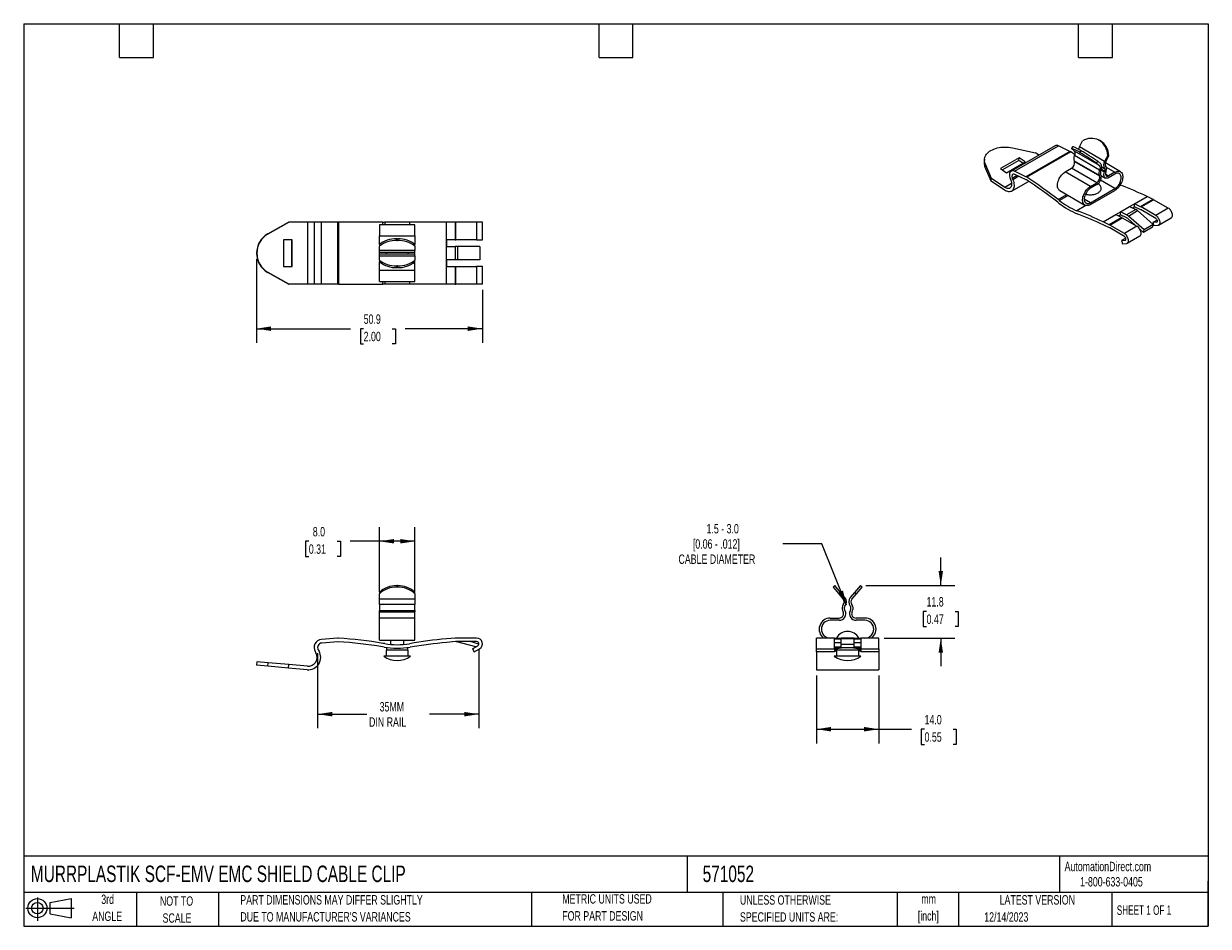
# Model space of a CAD drawing. Header units: millimetres. Extents: x 6 to 273, y 6 to 210.
import ezdxf

# ---------------------------------------------------------------- set-up
doc = ezdxf.new("R2010")
doc.units = ezdxf.units.MM
doc.layers.add('DIMENSIONS', color=140, linetype='Continuous', lineweight=25)
doc.layers.add('TEXT', color=140, linetype='Continuous', lineweight=25)
doc.layers.add('SLD-DEFPOINTS', color=7, linetype='Continuous')
doc.styles.add('SLDTEXTSTYLE0', font='TXT', dxfattribs={"width": 0.7})
doc.styles.add('SLDTEXTSTYLE1', font='TXT', dxfattribs={"width": 0.65})
doc.dimstyles.new('SLDDIMSTYLE0', dxfattribs={"dimtxt": 2.158008, "dimasz": 3.302, "dimexe": 0, "dimexo": 0.0625, "dimgap": 0.539502, "dimtad": 0, "dimtih": 1, "dimtoh": 1, "dimrnd": 1e-09, "dimzin": 12, "dimdsep": 46, "dimtxsty": 'SLDTEXTSTYLE0', "dimsah": 1, "dimcen": 0.09, "dimadec": 0, "dimazin": 3, "dimtfac": 1, "dimtofl": 0, "dimtmove": 0, "dimatfit": 3, "dimfxl": 0, "dimfrac": 2, "dimtolj": 1, "dimtzin": 12, "dimarcsym": 0})
doc.dimstyles.new('SLDDIMSTYLE1', dxfattribs={"dimtxt": 2.158008, "dimasz": 3.302, "dimexe": 0, "dimexo": 0.0625, "dimgap": 0.539502, "dimtad": 0, "dimtih": 1, "dimtoh": 1, "dimrnd": 1e-09, "dimzin": 4, "dimdsep": 46, "dimtxsty": 'SLDTEXTSTYLE0', "dimsah": 1, "dimcen": 0.09, "dimadec": 0, "dimazin": 1, "dimtfac": 1, "dimtofl": 0, "dimtmove": 0, "dimatfit": 3, "dimfxl": 0, "dimfrac": 2, "dimtolj": 1, "dimtzin": 12, "dimarcsym": 0})
doc.dimstyles.new('SLDDIMSTYLE2', dxfattribs={"dimtxt": 2.158008, "dimasz": 3.302, "dimexe": 0, "dimexo": 0.0625, "dimgap": 0.539502, "dimtad": 0, "dimtih": 1, "dimtoh": 1, "dimrnd": 1e-09, "dimzin": 12, "dimdsep": 46, "dimtxsty": 'SLDTEXTSTYLE0', "dimsah": 1, "dimcen": 0, "dimadec": 0, "dimazin": 3, "dimtfac": 1, "dimtofl": 0, "dimtmove": 0, "dimatfit": 3, "dimfxl": 0, "dimfrac": 2, "dimtolj": 1, "dimtzin": 12, "dimarcsym": 0})
doc.dimstyles.new('SLDDIMSTYLE3', dxfattribs={"dimtxt": 2.158008, "dimasz": 3.302, "dimexe": 0, "dimexo": 0.0625, "dimgap": 0.539502, "dimtad": 0, "dimtih": 1, "dimtoh": 1, "dimrnd": 1e-09, "dimzin": 12, "dimdsep": 46, "dimtxsty": 'SLDTEXTSTYLE0', "dimsah": 1, "dimcen": 0.09, "dimadec": 0, "dimazin": 3, "dimtfac": 1, "dimtmove": 0, "dimatfit": 0, "dimfxl": 0, "dimfrac": 2, "dimtolj": 1, "dimtzin": 12, "dimarcsym": 0})

# ---------------------------------------------------------------- blocks, each defined once
blk = doc.blocks.new('Block11')
at = {"color": 7, "linetype": 'Continuous', "lineweight": 18}
for p, q in [((0, 2.88), (10.87, 2.88)), ((2.59, 5.31), (2.59, 0)), ((5.48, 4.17), (10.18, 5.03)), ((5.48, 1.6), (5.48, 4.17)), ((10.18, 5.03), (10.18, 0.73)), ((5.48, 1.6), (10.18, 0.73))]:
    blk.add_line(p, q, dxfattribs=at)
for radius in [2.15, 1.29]:
    blk.add_circle((2.59, 2.88), radius, dxfattribs=at)
blk = doc.blocks.new('Block12')
at = {"layer": 'SLD-DEFPOINTS'}
blk.add_blockref('Block11', (0, 0), dxfattribs=at)
blk = doc.blocks.new('_D')
at = {"layer": 'DIMENSIONS'}
for p, q in [((72.53, 67.85), (72.53, 50.93)), ((108.83, 68.66), (108.83, 50.93)), ((72.53, 54.11), (83.62, 54.11)), ((108.83, 54.11), (97.71, 54.11))]:
    blk.add_line(p, q, dxfattribs=at)
for points in [[(72.53, 54.11), (75.83, 53.6), (75.83, 54.61)], [(108.83, 54.11), (105.53, 54.61), (105.53, 53.6)]]:
    blk.add_solid(points, dxfattribs=at)
at = {"layer": 'DIMENSIONS', "char_height": 2.117, "attachment_point": 1, "style": 'SLDTEXTSTYLE0'}
for s, insert in [('35MM', (86.49, 56.83)), ('DIN RAIL', (84.1, 53.4))]:
    blk.add_mtext(s, dxfattribs=dict(at, insert=insert))
blk = doc.blocks.new('_D_1')
at = {"layer": 'DIMENSIONS'}
for p, q in [((86.44, 81.62), (86.44, 96.21)), ((94.44, 81.62), (94.44, 96.21)), ((70.54, 93.03), (69.81, 93.03)), ((69.81, 93.03), (69.81, 89.6)), ((76.95, 93.03), (77.68, 93.03)), ((77.68, 93.03), (77.68, 89.6)), ((86.44, 93.03), (79.88, 93.03)), ((94.44, 93.03), (86.44, 93.03)), ((69.81, 89.6), (70.54, 89.6)), ((77.68, 89.6), (76.95, 89.6))]:
    blk.add_line(p, q, dxfattribs=at)
for points in [[(86.44, 93.03), (89.74, 92.53), (89.74, 93.54)], [(94.44, 93.03), (91.13, 93.54), (91.13, 92.53)]]:
    blk.add_solid(points, dxfattribs=at)
at = {"layer": 'DIMENSIONS', "char_height": 2.117, "attachment_point": 1, "style": 'SLDTEXTSTYLE0'}
for s, insert in [('8.0', (71.44, 96.25)), ('0.31', (70.54, 92.33))]:
    blk.add_mtext(s, dxfattribs=dict(at, insert=insert))
blk = doc.blocks.new('_D_2')
at = {"layer": 'DIMENSIONS'}
for p, q in [((184.84, 62.84), (184.84, 47.54)), ((198.84, 62.84), (198.84, 47.54)), ((184.84, 50.72), (198.84, 50.72)), ((198.84, 50.72), (206.24, 50.72)), ((209.17, 50.72), (208.44, 50.72)), ((208.44, 50.72), (208.44, 47.29)), ((215.58, 50.72), (216.3, 50.72)), ((216.3, 50.72), (216.3, 47.29)), ((208.44, 47.29), (209.17, 47.29)), ((216.3, 47.29), (215.58, 47.29))]:
    blk.add_line(p, q, dxfattribs=at)
for points in [[(184.84, 50.72), (188.14, 50.21), (188.14, 51.23)], [(198.84, 50.72), (195.54, 51.23), (195.54, 50.21)]]:
    blk.add_solid(points, dxfattribs=at)
at = {"layer": 'DIMENSIONS', "char_height": 2.117, "attachment_point": 1, "style": 'SLDTEXTSTYLE0'}
for s, insert in [('14.0', (209.17, 53.93)), ('0.55', (209.17, 50.02))]:
    blk.add_mtext(s, dxfattribs=dict(at, insert=insert))
blk = doc.blocks.new('_D_3')
at = {"layer": 'DIMENSIONS'}
for p, q in [((186.04, 92.47), (177.25, 92.47)), ((191.56, 78.67), (186.04, 92.47))]:
    blk.add_line(p, q, dxfattribs=at)
blk.add_solid([(191.56, 78.67), (190.81, 81.92), (189.86, 81.54)], dxfattribs=at)
at = {"layer": 'DIMENSIONS', "attachment_point": 1, "style": 'SLDTEXTSTYLE0'}
for s, insert, char_height in [('1.5 - 3.0', (160.08, 96.92), 2.117), ('[0.06 - .012]', (157.01, 93.49), 2.1167), ('CABLE DIAMETER', (153.77, 90.06), 2.1167)]:
    blk.add_mtext(s, dxfattribs=dict(at, insert=insert, char_height=char_height))
blk = doc.blocks.new('_D_4')
at = {"layer": 'DIMENSIONS'}
for p, q in [((212.82, 83.06), (212.82, 89.41)), ((195.98, 83.06), (216, 83.06)), ((209.62, 77.25), (208.89, 77.25)), ((208.89, 77.25), (208.89, 73.82)), ((216.03, 77.25), (216.75, 77.25)), ((216.75, 77.25), (216.75, 73.82)), ((208.89, 73.82), (209.62, 73.82)), ((216.75, 73.82), (216.03, 73.82)), ((200.11, 71.23), (216, 71.23)), ((212.82, 71.23), (212.82, 64.88))]:
    blk.add_line(p, q, dxfattribs=at)
for points in [[(212.82, 83.06), (213.33, 86.36), (212.32, 86.36)], [(212.82, 71.23), (212.32, 67.93), (213.33, 67.93)]]:
    blk.add_solid(points, dxfattribs=at)
at = {"layer": 'DIMENSIONS', "char_height": 2.117, "attachment_point": 1, "style": 'SLDTEXTSTYLE0'}
for s, insert in [('11.8', (209.62, 80.46)), ('0.47', (209.62, 76.55))]:
    blk.add_mtext(s, dxfattribs=dict(at, insert=insert))
blk = doc.blocks.new('_D_5')
at = {"layer": 'DIMENSIONS'}
for p, q in [((58.76, 156.62), (58.76, 137.71)), ((109.63, 149.62), (109.63, 137.71)), ((58.76, 140.89), (79.96, 140.89)), ((82.89, 140.89), (82.16, 140.89)), ((82.16, 140.89), (82.16, 137.46)), ((89.3, 140.89), (90.02, 140.89)), ((90.02, 140.89), (90.02, 137.46)), ((109.63, 140.89), (92.22, 140.89)), ((82.16, 137.46), (82.89, 137.46)), ((90.02, 137.46), (89.3, 137.46))]:
    blk.add_line(p, q, dxfattribs=at)
for points in [[(58.76, 140.89), (62.06, 140.38), (62.06, 141.4)], [(109.63, 140.89), (106.33, 141.4), (106.33, 140.38)]]:
    blk.add_solid(points, dxfattribs=at)
at = {"layer": 'DIMENSIONS', "char_height": 2.117, "attachment_point": 1, "style": 'SLDTEXTSTYLE0'}
for s, insert in [('50.9', (82.89, 144.1)), ('2.00', (82.89, 140.19))]:
    blk.add_mtext(s, dxfattribs=dict(at, insert=insert))

msp = doc.modelspace()

# ---------------------------------------------------------------- linework, layer by layer
for p, q in [((238.54, 182.061), (228.64, 176.346)), ((228.961, 181.585), (234.122, 180.443)), ((229.429, 176.316), (239.329, 182.031)), ((241.886, 180.813), (239.329, 182.031)), ((242.495, 181.861), (242.224, 181.442)), ((242.921, 180.885), (242.224, 181.442)), ((244.041, 181.795), (244.738, 183.156)), ((249.698, 178.529), (244.041, 181.795)), ((248.297, 183.409), (248.027, 183.515)), ((248.429, 183.325), (248.522, 183.272)), ((248.429, 183.325), (248.703, 183.218)), ((248.79, 183.167), (248.522, 183.272)), ((248.703, 183.218), (248.79, 183.167)), ((222.649, 179.024), (222.6, 178.402)), ((230.442, 179.366), (226.234, 176.937)), ((230.392, 178.743), (226.707, 176.616)), ((230.392, 178.743), (230.442, 179.366)), ((231.293, 178.133), (230.392, 178.743)), ((231.815, 178.434), (230.442, 179.366)), ((241.886, 180.813), (231.986, 175.098)), ((242.069, 180.708), (232.17, 174.993)), ((234.864, 179.939), (234.122, 180.443)), ((242.822, 178.701), (248.479, 175.435)), ((242.908, 178.547), (242.822, 178.701)), ((248.578, 177.62), (242.921, 180.885)), ((248.587, 176.589), (242.93, 179.855)), ((244.099, 180.561), (244.367, 180.981)), ((244.188, 180.509), (244.099, 180.561)), ((244.462, 180.926), (244.188, 180.509)), ((244.462, 180.926), (244.367, 180.981)), ((250.395, 179.89), (249.698, 178.529)), ((249.969, 178.423), (250.666, 179.784)), ((250.395, 179.89), (250.666, 179.784)), ((222.769, 177.417), (222.818, 178.039)), ((224.173, 174.106), (222.769, 177.417)), ((224.223, 174.728), (222.818, 178.039)), ((226.234, 176.937), (227.608, 176.005)), ((227.608, 176.005), (231.815, 178.434)), ((231.986, 175.098), (229.429, 176.316)), ((240.859, 176.189), (242.273, 177.005)), ((246.516, 172.923), (240.859, 176.189)), ((247.93, 173.739), (242.273, 177.005)), ((242.908, 178.547), (248.565, 175.281)), ((247.881, 178.176), (248.152, 178.595)), ((247.881, 178.176), (248.578, 177.62)), ((248.848, 178.038), (248.152, 178.595)), ((249.664, 176.094), (248.887, 176.542)), ((248.987, 176.789), (249.75, 176.348)), ((249.094, 177.306), (249.687, 176.964)), ((249.75, 176.348), (249.664, 176.094)), ((253.281, 176.231), (249.874, 178.198)), ((249.981, 176.098), (250.068, 176.352)), ((250.074, 177.237), (252.031, 176.107)), ((252.031, 176.107), (250.617, 175.291)), ((224.173, 174.106), (224.223, 174.728)), ((227.167, 172.075), (224.173, 174.106)), ((227.216, 172.697), (224.223, 174.728)), ((228.748, 173.582), (227.216, 172.697)), ((228.437, 174.691), (228.565, 174.36)), ((228.739, 171.828), (232.598, 174.056)), ((230.033, 175.372), (228.927, 174.734)), ((228.927, 174.734), (229.056, 174.402)), ((230.418, 175.189), (229.056, 174.402)), ((232.036, 174.419), (229.479, 175.637)), ((246.516, 172.923), (247.93, 173.739)), ((248.479, 175.435), (248.565, 175.281)), ((252.031, 172.433), (248.778, 174.31)), ((248.883, 175.643), (248.797, 175.798)), ((248.982, 175.319), (249.867, 174.808)), ((250.617, 175.291), (249.91, 175.699)), ((252.031, 175.699), (250.617, 174.882)), ((239.235, 169.951), (241.181, 171.074)), ((241.505, 170.888), (239.511, 169.737)), ((239.609, 171.982), (245.266, 168.717)), ((247.93, 173.331), (246.516, 172.515)), ((246.516, 169.249), (252.031, 172.433)), ((246.516, 168.84), (252.031, 172.024)), ((253.355, 173.17), (253.06, 172.999)), ((253.355, 173.17), (253.211, 173.227)), ((239.417, 169.147), (239.14, 169.361)), ((239.511, 169.737), (239.235, 169.951)), ((245.487, 168.628), (243.456, 167.455)), ((246.516, 169.249), (245.101, 170.065)), ((253.256, 167.191), (255.341, 168.395)), ((255.341, 168.395), (256.402, 169.008)), ((255.341, 168.395), (256.742, 167.728)), ((256.013, 168.075), (256.451, 168.328)), ((256.402, 169.008), (259.248, 170.651)), ((256.451, 168.328), (256.402, 169.008)), ((257.803, 168.341), (256.402, 169.008)), ((257.852, 167.661), (256.451, 168.328)), ((260.649, 169.984), (257.803, 168.341)), ((257.901, 168.289), (260.747, 169.932)), ((261.2, 166.384), (257.901, 168.289)), ((260.649, 169.984), (259.248, 170.651)), ((264.046, 168.027), (260.747, 169.932)), ((264.046, 168.027), (261.2, 166.384)), ((249.349, 164.936), (252.195, 166.579)), ((253.595, 165.912), (250.749, 164.269)), ((250.848, 164.217), (253.694, 165.86)), ((252.195, 166.579), (253.256, 167.191)), ((252.195, 166.579), (253.595, 165.912)), ((252.867, 166.259), (253.305, 166.512)), ((253.305, 166.512), (253.256, 167.191)), ((254.656, 166.524), (253.256, 167.191)), ((254.705, 165.845), (253.305, 166.512)), ((253.694, 165.86), (256.993, 163.956)), ((256.742, 167.728), (254.656, 166.524)), ((256.659, 164.148), (254.902, 165.711)), ((255.05, 166.256), (257.136, 167.46)), ((258.585, 163.111), (255.05, 166.256)), ((260.671, 164.315), (257.136, 167.46)), ((261.2, 165.731), (257.901, 167.635)), ((261.505, 165.354), (260.529, 164.791)), ((261.85, 164.197), (264.696, 165.84)), ((61.296, 162.233), (65.939, 164.889)), ((61.366, 162.233), (66.009, 164.889)), ((65.939, 164.889), (66.009, 164.889)), ((70.242, 164.889), (66.009, 164.889)), ((70.242, 164.889), (70.242, 150.889)), ((71.729, 164.889), (70.242, 164.889)), ((71.729, 164.889), (71.729, 150.889)), ((73.372, 164.889), (71.729, 164.889)), ((73.372, 150.889), (73.372, 164.889)), ((76.988, 164.889), (73.372, 164.889)), ((76.988, 164.889), (76.988, 150.889)), ((77.248, 164.889), (76.988, 164.889)), ((77.248, 164.889), (77.248, 150.889)), ((87.239, 164.889), (77.248, 164.889)), ((94.436, 164.289), (86.436, 164.289)), ((86.436, 164.289), (86.436, 161.789)), ((87.239, 164.889), (87.63, 164.889)), ((87.239, 164.289), (87.239, 164.889)), ((93.209, 164.889), (87.63, 164.889)), ((87.63, 164.889), (87.63, 164.289)), ((101.542, 164.889), (93.209, 164.889)), ((93.209, 164.889), (93.209, 164.289)), ((94.436, 161.789), (94.436, 164.289)), ((101.542, 160.864), (101.542, 164.889)), ((103.523, 164.889), (101.542, 164.889)), ((103.523, 164.889), (103.523, 160.864)), ((103.662, 164.889), (103.523, 164.889)), ((103.662, 160.864), (103.662, 164.889)), ((108.327, 164.889), (103.662, 164.889)), ((108.327, 164.889), (108.327, 160.864)), ((109.627, 164.889), (108.327, 164.889)), ((109.627, 160.864), (109.627, 164.889)), ((250.749, 164.269), (249.349, 164.936)), ((250.799, 163.59), (249.398, 164.257)), ((254.147, 162.313), (250.848, 164.217)), ((254.147, 161.659), (250.848, 163.564)), ((256.993, 163.956), (254.147, 162.313)), ((258.437, 162.566), (257.639, 163.276)), ((260.523, 163.77), (258.437, 162.566)), ((258.437, 162.566), (258.585, 163.111)), ((260.671, 164.315), (258.585, 163.111)), ((260.523, 163.77), (260.671, 164.315)), ((261.377, 164.867), (260.529, 164.791)), ((260.529, 164.791), (260.812, 164.062)), ((261.66, 164.138), (260.812, 164.062)), ((261.377, 164.867), (261.506, 164.942)), ((61.296, 162.233), (61.366, 162.233)), ((66.771, 160.864), (64.829, 160.864)), ((64.829, 160.864), (64.829, 154.914)), ((66.702, 154.914), (66.702, 160.864)), ((66.771, 154.914), (66.771, 160.864)), ((86.436, 161.789), (94.436, 161.789)), ((86.436, 159.858), (86.436, 161.789)), ((90.371, 160.76), (90.374, 161.144)), ((90.371, 160.76), (90.501, 160.76)), ((90.374, 161.144), (90.498, 161.144)), ((90.498, 161.144), (90.501, 160.76)), ((94.436, 161.789), (94.436, 159.858)), ((103.523, 160.864), (101.542, 160.864)), ((101.542, 159.364), (101.542, 160.864)), ((101.612, 159.364), (101.612, 160.864)), ((103.523, 160.864), (103.662, 160.864)), ((108.327, 160.864), (103.662, 160.864)), ((108.327, 160.864), (109.627, 160.864)), ((254.451, 161.283), (253.476, 160.72)), ((253.476, 160.72), (254.323, 160.795)), ((253.476, 160.72), (253.759, 159.991)), ((253.759, 159.991), (254.606, 160.066)), ((254.323, 160.795), (254.453, 160.87)), ((254.797, 160.125), (257.643, 161.768)), ((86.436, 159.858), (86.436, 159.475)), ((86.436, 158.49), (86.436, 159.475)), ((94.436, 158.49), (86.436, 158.49)), ((86.436, 158.139), (86.436, 158.49)), ((86.436, 158.139), (94.436, 158.139)), ((86.436, 157.639), (86.436, 158.139)), ((94.436, 157.639), (86.436, 157.639)), ((86.436, 157.288), (86.436, 157.639)), ((87.957, 158.139), (87.936, 157.889)), ((87.936, 157.889), (87.962, 157.639)), ((94.436, 159.475), (94.436, 159.858)), ((94.436, 159.475), (94.436, 158.49)), ((94.436, 158.139), (94.436, 158.49)), ((94.436, 157.639), (94.436, 158.139)), ((94.436, 157.288), (94.436, 157.639)), ((101.542, 156.414), (101.542, 159.364)), ((101.542, 159.364), (103.523, 159.364)), ((103.523, 159.364), (103.523, 156.414)), ((104.08, 159.364), (103.523, 159.364)), ((104.08, 156.414), (104.08, 159.364)), ((109.079, 159.364), (104.08, 159.364)), ((109.079, 159.364), (109.079, 156.414)), ((64.829, 154.914), (66.771, 154.914)), ((86.436, 156.302), (86.436, 157.288)), ((86.436, 157.288), (94.436, 157.288)), ((86.436, 156.302), (86.436, 155.919)), ((86.436, 153.989), (86.436, 155.919)), ((90.372, 154.634), (90.368, 155.017)), ((90.503, 155.017), (90.368, 155.017)), ((90.503, 155.017), (90.499, 154.634)), ((94.436, 157.288), (94.436, 156.302)), ((94.436, 155.919), (94.436, 156.302)), ((94.436, 153.989), (94.436, 155.919)), ((103.523, 156.414), (101.542, 156.414)), ((101.542, 154.914), (101.542, 156.414)), ((101.542, 150.889), (101.542, 154.914)), ((101.542, 154.914), (103.523, 154.914)), ((101.612, 154.914), (101.612, 156.414)), ((104.08, 156.414), (103.523, 156.414)), ((103.523, 154.914), (103.523, 150.889)), ((103.523, 154.914), (103.662, 154.914)), ((103.662, 150.889), (103.662, 154.914)), ((103.662, 154.914), (108.327, 154.914)), ((109.079, 156.414), (104.08, 156.414)), ((108.327, 154.914), (108.327, 150.889)), ((109.627, 154.914), (108.327, 154.914)), ((109.627, 150.889), (109.627, 154.914)), ((61.296, 153.545), (61.366, 153.545)), ((65.939, 150.889), (61.296, 153.545)), ((66.009, 150.889), (61.366, 153.545)), ((94.436, 153.989), (86.436, 153.989)), ((86.436, 151.489), (86.436, 153.989)), ((90.499, 154.634), (90.372, 154.634)), ((94.436, 151.489), (94.436, 153.989)), ((65.939, 150.889), (66.009, 150.889)), ((70.242, 150.889), (66.009, 150.889)), ((71.729, 150.889), (70.242, 150.889)), ((73.372, 150.889), (71.729, 150.889)), ((76.988, 150.889), (73.372, 150.889)), ((77.248, 150.889), (76.988, 150.889)), ((77.248, 150.889), (87.239, 150.889)), ((86.436, 151.489), (94.436, 151.489)), ((87.239, 150.889), (87.239, 151.489)), ((87.63, 150.889), (87.239, 150.889)), ((87.63, 151.489), (87.63, 150.889)), ((93.209, 150.889), (87.63, 150.889)), ((93.209, 151.489), (93.209, 150.889)), ((101.542, 150.889), (93.209, 150.889)), ((103.523, 150.889), (101.542, 150.889)), ((103.523, 150.889), (103.662, 150.889)), ((108.327, 150.889), (103.662, 150.889)), ((109.627, 150.889), (108.327, 150.889)), ((90.372, 82.734), (90.368, 83.056)), ((90.503, 83.056), (90.368, 83.056)), ((90.499, 82.734), (90.372, 82.734)), ((90.503, 83.056), (90.499, 82.734)), ((188.968, 83.056), (188.585, 82.734)), ((188.585, 82.734), (189.87, 81.202)), ((190.253, 81.524), (188.968, 83.056)), ((194.711, 83.056), (193.426, 81.524)), ((193.809, 81.202), (195.094, 82.734)), ((195.094, 82.734), (194.711, 83.056)), ((86.436, 81.524), (86.436, 81.202)), ((86.436, 80.028), (86.436, 81.202)), ((94.436, 80.028), (86.436, 80.028)), ((86.436, 78.759), (86.436, 80.028)), ((94.436, 81.202), (94.436, 81.524)), ((94.436, 81.202), (94.436, 80.028)), ((94.436, 80.028), (94.436, 78.759)), ((189.87, 81.202), (190.253, 81.524)), ((189.87, 81.202), (190.855, 80.028)), ((191.238, 80.349), (190.253, 81.524)), ((193.426, 81.524), (192.44, 80.349)), ((192.823, 80.028), (193.809, 81.202)), ((193.426, 81.524), (193.809, 81.202)), ((94.436, 78.759), (86.436, 78.759)), ((86.436, 78.759), (86.436, 77.423)), ((86.436, 77.423), (94.436, 77.423)), ((86.436, 77.173), (86.436, 77.423)), ((94.436, 77.423), (94.436, 78.759)), ((94.436, 77.423), (94.436, 77.173)), ((190.716, 77.423), (190.838, 77.173)), ((191.287, 77.392), (191.165, 77.642)), ((192.513, 77.642), (192.391, 77.392)), ((192.841, 77.173), (192.963, 77.423)), ((86.436, 77.173), (94.436, 77.173)), ((86.436, 75.734), (86.436, 77.173)), ((94.436, 75.734), (86.436, 75.734)), ((86.436, 70.734), (86.436, 75.734)), ((94.436, 75.734), (94.436, 77.173)), ((94.436, 70.734), (94.436, 75.734)), ((187.939, 75.734), (189.939, 75.734)), ((189.939, 75.234), (187.939, 75.234)), ((195.739, 75.734), (193.739, 75.734)), ((195.739, 75.234), (193.739, 75.234)), ((76.988, 71.225), (73.372, 70.909)), ((77.058, 70.428), (73.442, 70.112)), ((86.436, 70.734), (94.436, 70.734)), ((87.63, 69.98), (87.239, 70.046)), ((88.936, 70.734), (88.936, 69.811)), ((91.936, 69.811), (91.936, 70.734)), ((103.523, 71.228), (101.542, 71.055)), ((103.593, 70.431), (101.612, 70.258)), ((108.327, 71.234), (103.662, 71.234)), ((108.327, 70.434), (103.662, 70.434)), ((108.143, 69.25), (103.871, 70.406)), ((108.826, 69.894), (106.831, 70.434)), ((107.379, 68.809), (108.578, 69.501)), ((188.864, 71.234), (184.839, 71.234)), ((184.839, 68.808), (184.839, 71.234)), ((188.864, 68.808), (188.864, 71.234)), ((188.864, 71.234), (190.364, 71.234)), ((188.864, 71.055), (190.364, 71.055)), ((188.864, 70.258), (190.364, 70.258)), ((193.314, 71.234), (190.364, 71.234)), ((190.364, 71.179), (190.364, 71.234)), ((190.364, 69.826), (190.364, 71.179)), ((190.364, 71.179), (193.314, 71.179)), ((193.314, 69.826), (190.364, 69.826)), ((190.364, 69.054), (190.364, 69.826)), ((193.314, 71.179), (193.314, 71.234)), ((193.314, 71.234), (194.814, 71.234)), ((193.314, 69.826), (193.314, 71.179)), ((193.314, 71.055), (194.814, 71.055)), ((193.314, 70.258), (194.814, 70.258)), ((193.314, 69.054), (193.314, 69.826)), ((194.814, 71.234), (194.814, 68.808)), ((198.839, 71.234), (194.814, 71.234)), ((198.839, 68.808), (198.839, 71.234)), ((71.969, 68.218), (72.15, 67.902)), ((72.662, 68.617), (72.843, 68.301)), ((87.496, 69.191), (87.105, 69.257)), ((93.425, 67.184), (87.436, 67.184)), ((87.936, 68.484), (87.936, 67.184)), ((92.936, 68.484), (87.936, 68.484)), ((88.061, 69.104), (88.061, 68.484)), ((92.811, 68.484), (92.811, 69.104)), ((92.936, 67.184), (92.936, 68.484)), ((107.379, 68.809), (107.779, 68.116)), ((107.779, 68.116), (108.978, 68.808)), ((184.839, 68.808), (188.864, 68.808)), ((184.839, 68.116), (184.839, 68.808)), ((188.864, 68.116), (184.839, 68.116)), ((184.839, 68.116), (184.839, 64.105)), ((190.364, 69.185), (188.864, 69.185)), ((188.864, 68.944), (189.469, 68.944)), ((188.864, 68.808), (188.864, 68.116)), ((189.464, 68.617), (188.864, 68.617)), ((189.339, 68.301), (188.864, 68.301)), ((189.339, 68.484), (189.339, 67.184)), ((191.839, 68.484), (189.339, 68.484)), ((189.464, 68.945), (189.464, 68.484)), ((193.314, 69.054), (190.364, 69.054)), ((194.339, 68.484), (191.839, 68.484)), ((194.814, 69.185), (193.314, 69.185)), ((194.21, 68.944), (194.814, 68.944)), ((194.214, 68.484), (194.214, 68.945)), ((194.814, 68.617), (194.214, 68.617)), ((194.339, 67.184), (194.339, 68.484)), ((194.814, 68.301), (194.339, 68.301)), ((194.814, 68.808), (198.839, 68.808)), ((194.814, 68.808), (194.814, 68.116)), ((198.839, 68.116), (194.814, 68.116)), ((198.839, 68.808), (198.839, 68.116)), ((198.839, 68.116), (198.839, 64.105)), ((58.852, 65.909), (58.782, 65.112)), ((61.296, 64.892), (58.782, 65.112)), ((61.366, 65.689), (58.852, 65.909)), ((61.296, 64.892), (61.366, 65.689)), ((65.939, 64.486), (61.296, 64.892)), ((66.009, 65.283), (61.366, 65.689)), ((65.939, 64.486), (66.009, 65.283)), ((70.172, 64.116), (65.939, 64.486)), ((70.242, 64.913), (66.009, 65.283)), ((184.839, 64.105), (198.839, 64.105))]:
    msp.add_line(p, q)
at = {"flags": 128}
for points in [[(222.818, 178.039), (222.722, 178.312), (222.663, 178.587), (222.643, 178.862), (222.661, 179.136), (222.718, 179.406), (222.812, 179.669), (222.943, 179.925), (223.111, 180.171), (223.313, 180.405), (223.549, 180.625), (223.815, 180.83), (224.112, 181.018), (224.435, 181.188), (224.783, 181.338), (225.153, 181.467), (225.542, 181.574), (225.947, 181.659), (226.365, 181.72), (226.792, 181.758), (227.227, 181.771), (227.664, 181.761), (228.101, 181.726), (228.535, 181.667), (228.961, 181.585)], [(243.021, 180.077), (242.957, 180.12), (242.069, 180.708)], [(229.429, 176.316), (229.236, 176.39), (229.049, 176.427), (228.875, 176.425), (228.716, 176.383), (228.577, 176.304), (228.46, 176.189), (228.37, 176.04), (228.307, 175.862), (228.273, 175.658), (228.27, 175.434), (228.296, 175.194), (228.353, 174.945), (228.437, 174.691)], [(239.609, 171.982), (239.497, 172.06), (239.366, 172.192), (239.259, 172.355), (239.178, 172.546), (239.122, 172.762), (239.095, 173.001), (239.095, 173.257), (239.122, 173.527), (239.178, 173.808), (239.259, 174.093), (239.366, 174.38), (239.497, 174.662), (239.649, 174.937), (239.82, 175.199), (240.007, 175.445), (240.208, 175.67), (240.419, 175.871), (240.637, 176.045), (240.859, 176.189)], [(250.617, 174.882), (250.439, 174.797), (250.266, 174.749), (250.103, 174.739), (249.954, 174.768), (249.824, 174.836), (249.717, 174.939), (249.636, 175.076), (249.582, 175.241), (249.558, 175.432), (249.563, 175.641), (249.599, 175.864), (249.664, 176.094)], [(249.981, 176.098), (249.932, 175.915), (249.911, 175.74), (249.918, 175.579), (249.954, 175.44), (250.017, 175.328), (250.105, 175.249), (250.213, 175.204), (250.338, 175.196), (250.475, 175.225), (250.617, 175.291)], [(252.031, 176.107), (252.253, 176.219), (252.471, 176.297), (252.682, 176.339), (252.883, 176.346), (253.07, 176.317), (253.241, 176.252), (253.393, 176.153), (253.524, 176.021), (253.631, 175.858), (253.712, 175.667), (253.768, 175.451), (253.795, 175.212), (253.795, 174.956), (253.768, 174.686), (253.712, 174.405), (253.631, 174.12), (253.524, 173.834), (253.393, 173.551), (253.241, 173.276), (253.07, 173.014), (252.883, 172.768), (252.682, 172.543), (252.471, 172.342), (252.253, 172.168), (252.031, 172.024)], [(229.056, 174.402), (229.162, 174.093), (229.242, 173.786), (229.294, 173.486), (229.318, 173.197), (229.312, 172.923), (229.278, 172.669), (229.215, 172.439), (229.125, 172.234), (229.008, 172.06), (228.867, 171.917), (228.704, 171.809), (228.521, 171.737), (228.32, 171.701), (228.105, 171.703), (227.879, 171.742), (227.645, 171.818), (227.406, 171.93), (227.167, 172.075)], [(228.565, 174.36), (228.654, 174.095), (228.716, 173.833), (228.748, 173.58), (228.751, 173.341), (228.724, 173.122), (228.668, 172.926), (228.584, 172.759), (228.473, 172.622), (228.339, 172.521), (228.183, 172.456), (228.01, 172.428), (227.823, 172.439), (227.625, 172.489), (227.422, 172.575), (227.216, 172.697)], [(229.479, 175.637), (229.339, 175.686), (229.208, 175.7), (229.091, 175.677), (228.991, 175.619), (228.913, 175.527), (228.861, 175.406), (228.835, 175.259), (228.838, 175.094), (228.869, 174.917), (228.927, 174.734)], [(252.031, 172.433), (252.232, 172.565), (252.43, 172.729), (252.619, 172.919), (252.796, 173.133), (252.957, 173.366), (253.1, 173.613), (253.221, 173.87), (253.318, 174.13), (253.388, 174.389), (253.431, 174.641), (253.445, 174.882), (253.431, 175.106), (253.388, 175.309), (253.318, 175.487), (253.221, 175.635), (253.1, 175.752), (252.957, 175.835), (252.796, 175.881), (252.619, 175.89), (252.43, 175.863), (252.232, 175.798), (252.031, 175.699)], [(246.516, 168.84), (246.294, 168.729), (246.076, 168.651), (245.865, 168.608), (245.664, 168.601), (245.477, 168.63), (245.306, 168.695), (245.154, 168.794), (245.023, 168.926), (244.916, 169.089), (244.834, 169.28), (244.779, 169.497), (244.751, 169.735), (244.751, 169.991), (244.779, 170.262), (244.834, 170.542), (244.916, 170.827), (245.023, 171.114), (245.154, 171.397), (245.306, 171.671), (245.477, 171.933), (245.664, 172.179), (245.865, 172.404), (246.076, 172.605), (246.294, 172.779), (246.516, 172.923)], [(246.516, 172.515), (246.314, 172.382), (246.117, 172.219), (245.928, 172.028), (245.751, 171.814), (245.59, 171.581), (245.447, 171.334), (245.326, 171.078), (245.229, 170.817), (245.159, 170.558), (245.116, 170.306), (245.101, 170.065), (245.116, 169.841), (245.159, 169.638), (245.229, 169.461), (245.326, 169.312), (245.447, 169.195), (245.59, 169.113), (245.751, 169.066), (245.928, 169.057), (246.117, 169.085), (246.314, 169.149), (246.516, 169.249)], [(264.696, 165.84), (264.75, 165.877), (264.842, 165.976), (264.91, 166.104), (264.951, 166.259), (264.965, 166.435), (264.951, 166.628), (264.91, 166.83), (264.842, 167.037), (264.75, 167.242), (264.637, 167.438), (264.506, 167.62), (264.361, 167.782), (264.206, 167.919), (264.046, 168.027)], [(261.2, 166.384), (261.36, 166.276), (261.514, 166.139), (261.66, 165.977), (261.791, 165.795), (261.904, 165.599), (261.996, 165.394), (262.064, 165.187), (262.105, 164.985), (262.119, 164.792), (262.105, 164.616), (262.064, 164.461), (261.996, 164.333), (261.904, 164.234), (261.791, 164.169), (261.66, 164.138)], [(261.2, 165.731), (261.301, 165.655), (261.394, 165.552), (261.471, 165.429), (261.525, 165.297), (261.551, 165.167), (261.548, 165.051), (261.516, 164.957), (261.457, 164.894), (261.377, 164.867)], [(257.643, 161.768), (257.697, 161.805), (257.789, 161.904), (257.857, 162.032), (257.898, 162.187), (257.912, 162.363), (257.898, 162.556), (257.857, 162.758), (257.789, 162.965), (257.697, 163.17), (257.584, 163.366), (257.452, 163.548), (257.307, 163.71), (257.152, 163.847), (256.993, 163.956)], [(254.606, 160.066), (254.737, 160.097), (254.851, 160.162), (254.943, 160.261), (255.01, 160.389), (255.052, 160.544), (255.066, 160.72), (255.052, 160.913), (255.01, 161.115), (254.943, 161.322), (254.851, 161.527), (254.737, 161.723), (254.606, 161.905), (254.461, 162.067), (254.306, 162.204), (254.147, 162.313)], [(254.323, 160.795), (254.404, 160.822), (254.463, 160.885), (254.495, 160.979), (254.498, 161.096), (254.471, 161.225), (254.417, 161.357), (254.341, 161.48), (254.248, 161.584), (254.147, 161.659)]]:
    msp.add_lwpolyline(points, dxfattribs=at)
for centre, radius, start, end in [((238.906, 181.32), 0.826, 59.23863, 116.30923), ((240.703, 175.77), 5.872, 54.67401, 74.99177), ((246.133, 180.71), 2.356, 152.60139, 166.13847), ((246.73, 180.059), 3.682, 62.50347, 122.74561), ((246.239, 179.798), 4.157, 1.27571, 56.69947), ((241.24, 179.466), 1.493, 56.24451, 64.36071), ((244.056, 179.167), 1.319, 148.58579, 200.69457), ((242.21, 180.363), 0.881, 324.76348, 36.31158), ((212.09, 125.618), 63.587, 55.7459, 59.68229), ((224.676, 178.25), 2.082, 175.8261, 203.60903), ((241.62, 178.176), 1.341, 299.16212, 16.03172), ((249.713, 175.901), 1.319, 148.58579, 200.69457), ((247.867, 177.098), 0.881, 324.76348, 36.31158), ((249.534, 176.077), 0.789, 148.81019, 200.75386), ((247.779, 177.254), 1.326, 324.58422, 36.23826), ((250.799, 177.738), 1.356, 144.32228, 214.86199), ((249.229, 176.606), 0.581, 333.67936, 37.97863), ((250.707, 177.895), 0.907, 144.41966, 214.51768), ((249.204, 176.782), 0.964, 333.56257, 38.4503), ((231.34, 173.751), 1.493, 56.24451, 64.36071), ((231.712, 173.744), 0.749, 56.09554, 64.35445), ((171.096, 81.44), 111.176, 52.26266, 56.70302), ((170.644, 81.325), 112.068, 52.2627, 56.70142), ((246.924, 175.098), 2.033, 299.63997, 15.55388), ((247.276, 174.911), 1.341, 299.16212, 16.03172), ((225.89, 100.777), 77.428, 64.47972, 69.22351), ((249.698, 182.155), 16.58, 231.67593, 248.23625), ((249.327, 182.155), 15.829, 231.67643, 248.22994), ((257.195, 167.068), 1.41, 59.95232, 64.48095), ((260.041, 168.711), 1.41, 59.95232, 64.48095), ((215.991, 95.063), 77.428, 64.47972, 69.22351), ((216.305, 94.939), 76.812, 64.47969, 69.22467), ((252.988, 164.639), 1.41, 59.95232, 64.48095), ((253.905, 164.995), 1.704, 47.75527, 63.83256), ((254.33, 165.08), 0.852, 47.75527, 63.83256), ((255.991, 166.199), 1.704, 47.75527, 63.83256), ((257.548, 167.025), 0.705, 59.95232, 64.48095), ((250.142, 162.996), 1.41, 59.95232, 64.48095), ((250.495, 162.953), 0.705, 59.95232, 64.48095), ((63.79, 157.889), 5.009, 119.85318, 240.14682), ((63.859, 157.889), 5.009, 119.85318, 240.14682), ((90.221, 154.551), 6.211, 88.62372, 127.5549), ((90.65, 154.551), 6.211, 52.4451, 91.37628), ((90.222, 160.844), 6.212, 232.44591, 271.38993), ((90.65, 160.844), 6.212, 268.61007, 307.55409), ((90.285, 77.134), 5.601, 89.10641, 133.41607), ((90.586, 77.134), 5.601, 46.58393, 90.89359), ((190.089, 79.385), 1, 321.23416, 40.00058), ((190.089, 79.385), 1.5, 320.9463, 39.99955), ((193.589, 79.385), 1.5, 140.00045, 219.0537), ((193.589, 79.385), 1, 140.00045, 218.76584), ((189.939, 76.734), 1.5, 270, 26.01441), ((191.839, 77.971), 1.25, 140.91676, 206.01441), ((191.839, 77.971), 0.75, 141.28087, 206.01441), ((193.739, 76.734), 1.5, 153.98559, 270), ((191.839, 77.971), 0.75, 333.98559, 38.71913), ((191.839, 77.971), 1.25, 333.98559, 39.08324), ((187.939, 73.234), 2.5, 90, 233.24868), ((187.939, 73.234), 2, 90, 270), ((189.939, 76.734), 1, 270, 26.01441), ((193.739, 76.734), 1, 153.98559, 270), ((195.739, 73.234), 2.5, 306.75132, 90), ((195.739, 73.234), 2, 270, 90), ((191.839, 69.901), 2.833, 28.15445, 151.9048), ((73.529, 69.115), 1.8, 94.99985, 209.90993), ((73.529, 69.115), 1, 94.99985, 209.90993), ((77.127, 69.631), 1.6, 85.69063, 94.99985), ((77.127, 69.631), 0.8, 85.51233, 94.99985), ((70.427, -29.342), 100, 80.39919, 86.12213), ((70.427, -29.342), 100.8, 80.39919, 86.12012), ((90.436, 86.569), 16.825, 260.39919, 279.48644), ((110.328, -29.362), 100.8, 95.00004, 99.77804), ((110.328, -29.362), 100, 95.00004, 99.77919), ((103.662, 69.634), 1.6, 90, 95.00004), ((103.662, 69.634), 0.8, 90, 95.00004), ((103.662, 69.634), 0.8, 74.85834, 90), ((108.327, 69.934), 1.3, 300.00045, 90), ((108.327, 69.934), 0.5, 300.00045, 90), ((70.416, 66.905), 2.8, 265.00038, 29.90993), ((70.416, 66.905), 2, 265.00038, 29.90993), ((90.436, 71.184), 5, 233.12891, 306.77439), ((90.436, 86.569), 17.625, 260.39919, 279.49315), ((191.839, 71.184), 5, 233.21645, 306.84674)]:
    msp.add_arc(centre, radius, start, end)
for centre, major_axis, ratio, start_param, end_param in [((246.687, 179.138), (4.198, -2.715), 0.071233, 2.2015577, 3.1154117), ((246.474, 178.753), (1.824, 4.656), 0.813374, 6.1730667, 6.2832103), ((246.474, 178.753), (1.824, 4.656), 0.813374, 5.2333884, 6.1483006), ((246.687, 179.138), (4.198, -2.715), 0.071233, 1.2608213, 2.174676), ((90.436, 157.93), (5, 0), 0.6427953, 1.5831794, 2.4980915), ((90.436, 157.93), (5, 0), 0.6427953, 0.6435011, 1.5584133), ((90.436, 158.231), (5, 0), 0.6427816, 3.7850938, 4.6989481), ((90.436, 158.231), (5, 0), 0.6427816, 4.7258298, 5.6396842), ((90.436, 79.226), (5, 0), 0.7660495, 1.5842372, 2.4980915), ((90.436, 79.226), (5, 0), 0.7660495, 0.6435011, 1.5573555)]:
    msp.add_ellipse(centre, major_axis=major_axis, ratio=ratio, start_param=start_param, end_param=end_param)
for points, knots in [([(248.756, 173.02), (248.706, 173.088), (248.596, 173.238), (248.42, 173.425), (248.288, 173.533), (248.236, 173.575)], [0, 0, 0, 0, 0.3293838, 0.7333691, 1, 1, 1, 1]), ([(245.378, 171.17), (245.492, 171.142), (245.737, 171.081), (246.137, 171.035), (246.561, 171.025), (246.979, 171.057), (247.385, 171.129), (247.762, 171.239), (248.103, 171.384), (248.395, 171.56), (248.634, 171.763), (248.809, 171.984), (248.918, 172.221), (248.958, 172.464), (248.921, 172.707), (248.851, 172.894), (248.772, 172.993), (248.752, 173.018)], [0, 0, 0, 0, 0.0619772, 0.1332669, 0.2025473, 0.273837, 0.3431175, 0.4144071, 0.4836876, 0.5549772, 0.6242577, 0.6955473, 0.7648278, 0.8361174, 0.9053979, 0.9766876, 1, 1, 1, 1]), ([(92.917, 157.639), (92.922, 157.669), (92.949, 157.834), (92.934, 158.002), (92.922, 158.139)], [0, 0, 0, 0, 0.1847813, 1, 1, 1, 1]), ([(194.837, 67.184), (194.83, 67.184), (194.817, 67.184), (194.693, 67.184), (194.491, 67.184), (194.213, 67.184), (193.867, 67.184), (193.465, 67.184), (193.015, 67.184), (192.533, 67.184), (192.03, 67.184), (191.523, 67.184), (191.024, 67.184), (190.548, 67.184), (190.11, 67.184), (189.719, 67.184), (189.39, 67.184), (189.129, 67.184), (188.949, 67.184), (188.849, 67.184), (188.849, 67.184), (188.849, 67.184)], [0, 0, 0, 0, 0.0501789, 0.1038797, 0.1575805, 0.2112813, 0.2649821, 0.3186829, 0.3723837, 0.4260845, 0.4797853, 0.5334861, 0.5871868, 0.6408876, 0.6945884, 0.7482892, 0.80199, 0.8556908, 0.9093916, 0.9630924, 1, 1, 1, 1]), ([(189.469, 68.945), (189.472, 68.945), (189.477, 68.946), (189.566, 68.958), (189.716, 68.976), (189.929, 69.001), (190.189, 69.028), (190.4, 69.045), (190.503, 69.054)], [0, 0, 0, 0, 0.1447883, 0.3139839, 0.4880509, 0.6579398, 0.832681, 1, 1, 1, 1]), ([(193.174, 69.054), (193.272, 69.046), (193.478, 69.029), (193.737, 69.002), (193.955, 68.977), (194.108, 68.958), (194.2, 68.946), (194.207, 68.945), (194.21, 68.945)], [0, 0, 0, 0, 0.1578976, 0.3330738, 0.5043559, 0.6806412, 0.8512217, 1, 1, 1, 1])]:
    msp.add_open_spline(points, degree=3, knots=knots)
at = {"layer": 'TEXT'}
for p, q in [((6.35, 209.55), (273.05, 209.55)), ((6.35, 209.55), (6.35, 6.35)), ((27.94, 201.93), (27.94, 209.55)), ((35.56, 201.93), (35.56, 209.55)), ((135.89, 201.93), (135.89, 209.55)), ((143.51, 201.93), (143.51, 209.55)), ((243.84, 201.93), (243.84, 209.55)), ((251.46, 201.93), (251.46, 209.55)), ((273.05, 209.55), (273.05, 6.35)), ((27.94, 201.93), (35.56, 201.93)), ((135.89, 201.93), (143.51, 201.93)), ((243.84, 201.93), (251.46, 201.93)), ((273.05, 22.126), (6.35, 22.126)), ((155.759, 22.126), (155.759, 13.97)), ((239.575, 22.126), (239.575, 13.97)), ((273.05, 6.35), (273.05, 16.51)), ((273.05, 13.97), (6.35, 13.97)), ((31.75, 13.97), (31.75, 6.35)), ((50.212, 13.97), (50.212, 6.35)), ((120.646, 13.97), (120.646, 6.35)), ((163.78, 13.97), (163.78, 6.35)), ((203.024, 13.97), (203.024, 6.35)), ((216.812, 13.97), (216.812, 6.35)), ((251.349, 13.97), (251.349, 6.35)), ((6.35, 6.35), (273.05, 6.35))]:
    msp.add_line(p, q, dxfattribs=at)

# ---------------------------------------------------------------- block references
at = {"layer": 'SLD-DEFPOINTS'}
msp.add_blockref('Block12', (6.838, 7.554), dxfattribs=at)

# ---------------------------------------------------------------- texts
at = {"layer": 'TEXT'}
for s, insert, char_height, attachment_point, style in [('MURRPLASTIK SCF-EMV EMC SHIELD CABLE CLIP', (7.966, 20.019), 3.70417, 1, 'SLDTEXTSTYLE0'), ('571052', (159.208, 20.019), 3.7042, 1, 'SLDTEXTSTYLE0'), ('AutomationDirect.com', (240.695, 20.877), 2.11667, 1, 'SLDTEXTSTYLE0'), ('1-800-633-0405', (244.192, 17.437), 2.11667, 1, 'SLDTEXTSTYLE0'), ('3rd', (25.247, 13.493), 2.1167, 2, 'SLDTEXTSTYLE0'), ('PART DIMENSIONS MAY DIFFER SLIGHTLY', (55.119, 13.367), 2.11667, 1, 'SLDTEXTSTYLE0'), ('METRIC UNITS USED', (127.604, 13.583), 2.11667, 1, 'SLDTEXTSTYLE0'), ('UNLESS OTHERWISE', (167.608, 13.334), 2.11667, 1, 'SLDTEXTSTYLE0'), ('LATEST VERSION', (234.552, 13.364), 2.11667, 2, 'SLDTEXTSTYLE0'), ('NOT TO', (40.768, 13.099), 2.1167, 2, 'SLDTEXTSTYLE0'), ('mm', (210.099, 13.574), 2.1167, 2, 'SLDTEXTSTYLE0'), ('SHEET 1 OF 1', (252.441, 11.051), 2.11667, 1, 'SLDTEXTSTYLE1'), ('ANGLE', (25.149, 9.671), 2.1167, 2, 'SLDTEXTSTYLE0'), ('SCALE', (40.865, 9.276), 2.1167, 2, 'SLDTEXTSTYLE0'), ("DUE TO MANUFACTURER'S VARIANCES", (55.119, 9.545), 2.11667, 1, 'SLDTEXTSTYLE0'), ('FOR PART DESIGN', (127.604, 9.76), 2.11667, 1, 'SLDTEXTSTYLE0'), ('SPECIFIED UNITS ARE:', (167.608, 9.512), 2.11667, 1, 'SLDTEXTSTYLE0'), ('[inch]', (210.015, 9.752), 2.1167, 2, 'SLDTEXTSTYLE0'), ('12/14/2023', (222.613, 9.513), 2.1167, 1, 'SLDTEXTSTYLE0')]:
    msp.add_mtext(s, dxfattribs=dict(at, insert=insert, char_height=char_height, attachment_point=attachment_point, style=style))

# ---------------------------------------------------------------- dimensions: what is measured, and where the dimension line sits
at = {"layer": 'DIMENSIONS'}
for base, p1, p2, dimstyle, picture, middle in [((109.627, 140.889), (58.763, 157.889), (109.627, 150.889), 'SLDDIMSTYLE0', '_D_5', (86.092, 140.889)), ((86.436, 93.035), (94.436, 80.349), (86.436, 80.349), 'SLDDIMSTYLE1', '_D_1', (73.746, 93.035)), ((198.839, 50.719), (184.839, 64.105), (198.839, 64.105), 'SLDDIMSTYLE1', '_D_2', (212.374, 50.719))]:
    dim = msp.add_linear_dim(base=base, p1=p1, p2=p2, dimstyle=dimstyle, dxfattribs=at)
    dim.commit()
    dim.dimension.update_dxf_attribs({"geometry": picture, "text_midpoint": middle, "dimtype": 160})
dim = msp.add_diameter_dim_2p(p1=(192.118, 77.275), p2=(191.561, 78.667), text='1.5 - 3.0\\P[0.06 - .012]\\PCABLE DIAMETER', dimstyle='SLDDIMSTYLE2', override={"dimpost": '<>'}, dxfattribs=at)
dim.commit()
dim.dimension.update_dxf_attribs({"geometry": '_D_3', "text_midpoint": (166.332, 92.472), "dimtype": 163})
dim = msp.add_linear_dim(base=(212.823, 83.056), p1=(198.839, 71.234), p2=(194.711, 83.056), angle=90, dimstyle='SLDDIMSTYLE3', dxfattribs=at)
dim.commit()
dim.dimension.update_dxf_attribs({"geometry": '_D_4', "text_midpoint": (212.823, 77.249), "dimtype": 160})
dim = msp.add_linear_dim(base=(108.828, 54.105), p1=(72.529, 69.115), p2=(108.828, 69.934), text='35MM\\PDIN RAIL', dimstyle='SLDDIMSTYLE0', dxfattribs=at)
dim.commit()
dim.dimension.update_dxf_attribs({"geometry": '_D', "text_midpoint": (90.664, 54.105), "dimtype": 160})

doc.saveas('drawing.dxf')
